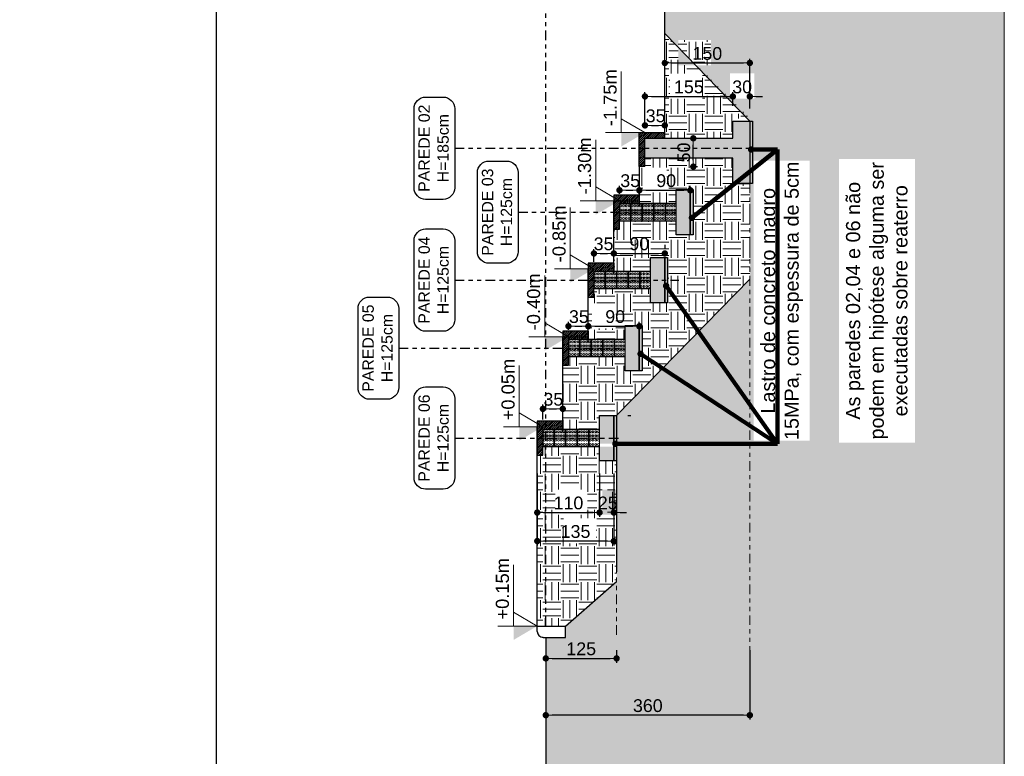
# Model space of a CAD drawing. Header units: millimetres. Extents: x 83 to 471, y -739 to 93.
# Tile 116 of 185: x 171 to 195, y -330 to -312. Entities that reach past the tile are written whole.
import ezdxf

# ---------------------------------------------------------------- set-up
doc = ezdxf.new("R2010")
doc.units = ezdxf.units.MM
doc.linetypes.add('CYPE_RAYAPUNTOPUNTO', pattern=[0.45, 0.225, -0.075, 0, -0.075, 0, -0.075])
for name, color, linetype, lineweight in [('.', 7, 'Continuous', 5), ('__MAGNUS.Cota', 30, 'Continuous', 9), ('CORTE - RAMPA', 7, 'Continuous', 0), ('CORTE_COTAS_DAS_PLANTAS', 7, 'Continuous', 9), ('COTAS', 250, 'Continuous', 5), ('FUN_COTAS', 7, 'Continuous', 0), ('PECA_COMPLETA', 7, 'Continuous', 0), ('VIG_HATCH', 7, 'Continuous', 0)]:
    doc.layers.add(name, color=color, linetype=linetype, lineweight=lineweight)
doc.styles.add('Arial', font='arial.ttf')
doc.dimstyles.new('Copy of UM_75.000000', dxfattribs={"dimtxt": 0.3, "dimasz": 0.15, "dimexe": 0.1, "dimexo": 0.3, "dimgap": 0.07, "dimtad": 1, "dimdec": 0, "dimlfac": 75, "dimzin": 0, "dimdsep": 46, "dimtxsty": 'Arial', "dimblk": 'DOT', "dimcen": 0.09, "dimdle": 0.1, "dimclrd": 30, "dimclre": 30, "dimclrt": 7, "dimadec": 1, "dimazin": 2, "dimtfac": 1, "dimtdec": 0, "dimtofl": 0, "dimtmove": 0, "dimatfit": 3, "dimldrblk": 'DOT', "dimfxl": 1, "dimtolj": 1, "dimarcsym": 0})

# ---------------------------------------------------------------- blocks, each defined once
blk = doc.blocks.new('_DOT')
at = {"layer": '__MAGNUS.Cota', "linetype": 'ByBlock'}
blk.add_line((-0.5, 0), (-1, 0), dxfattribs=at)
at = {"layer": '__MAGNUS.Cota', "linetype": 'ByBlock', "const_width": 0.5}
blk.add_lwpolyline([(-0.25, 0, 1), (0.25, 0, 1)], format="xyb", close=True, dxfattribs=at)
blk = doc.blocks.new('*D5166')
at = {"color": 30, "lineweight": -2}
for p, q in [((7.742, 13.408), (7.742, 13.113)), ((7.892, 13.213), (9.258, 13.213)), ((9.408, 13.408), (9.408, 13.113))]:
    blk.add_line(p, q, dxfattribs=at)
at = {"layer": 'Defpoints', "color": 0}
for p in [(7.742, 13.708), (9.408, 13.708), (9.408, 13.213)]:
    blk.add_point(p, dxfattribs=at)
at = {"color": 30, "linetype": 'ByBlock', "lineweight": -2, "xscale": 0.15, "yscale": 0.15, "zscale": 0.15, "rotation": 180}
blk.add_blockref('_DOT', (7.742, 13.213), dxfattribs=at)
at = {"color": 30, "linetype": 'ByBlock', "lineweight": -2, "xscale": 0.15, "yscale": 0.15, "zscale": 0.15}
blk.add_blockref('_DOT', (9.408, 13.213), dxfattribs=at)
at = {"color": 7, "insert": (8.575, 13.437), "char_height": 0.3, "attachment_point": 5, "style": 'Arial'}
blk.add_mtext('\\A1;125', dxfattribs=at)
blk = doc.blocks.new('*D5167')
at = {"color": 30, "lineweight": -2}
for p, q in [((7.742, 13.408), (7.742, 11.778)), ((12.542, 13.408), (12.542, 11.778)), ((12.392, 11.878), (7.892, 11.878))]:
    blk.add_line(p, q, dxfattribs=at)
at = {"layer": 'Defpoints', "color": 0}
for p in [(7.742, 13.708), (12.542, 13.708), (7.742, 11.878)]:
    blk.add_point(p, dxfattribs=at)
at = {"color": 30, "linetype": 'ByBlock', "lineweight": -2, "xscale": 0.15, "yscale": 0.15, "zscale": 0.15, "rotation": 180}
blk.add_blockref('_DOT', (7.742, 11.878), dxfattribs=at)
at = {"color": 30, "linetype": 'ByBlock', "lineweight": -2, "xscale": 0.15, "yscale": 0.15, "zscale": 0.15}
blk.add_blockref('_DOT', (12.542, 11.878), dxfattribs=at)
at = {"color": 7, "insert": (10.142, 12.101), "char_height": 0.3, "attachment_point": 5, "style": 'Arial'}
blk.add_mtext('\\A1;360', dxfattribs=at)
blk = doc.blocks.new('*D5168')
at = {"layer": 'COTAS', "color": 30, "lineweight": -2}
for p, q in [((7.542, 17.56), (7.542, 16.543)), ((9.008, 17.56), (9.008, 16.543)), ((7.692, 16.643), (8.858, 16.643))]:
    blk.add_line(p, q, dxfattribs=at)
at = {"layer": 'Defpoints', "color": 0}
for p in [(7.542, 17.86), (9.008, 17.86), (9.008, 16.643)]:
    blk.add_point(p, dxfattribs=at)
at = {"layer": 'COTAS', "color": 30, "linetype": 'ByBlock', "lineweight": -2, "xscale": 0.15, "yscale": 0.15, "zscale": 0.15, "rotation": 180}
blk.add_blockref('_DOT', (7.542, 16.643), dxfattribs=at)
at = {"layer": 'COTAS', "color": 30, "linetype": 'ByBlock', "lineweight": -2, "xscale": 0.15, "yscale": 0.15, "zscale": 0.15}
blk.add_blockref('_DOT', (9.008, 16.643), dxfattribs=at)
at = {"layer": 'COTAS', "color": 7, "insert": (8.275, 16.866), "char_height": 0.3, "attachment_point": 5, "style": 'Arial'}
blk.add_mtext('\\A1;110', dxfattribs=at)
blk = doc.blocks.new('*D5169')
at = {"layer": 'COTAS', "color": 30, "lineweight": -2}
for p, q in [((9.008, 17.56), (9.008, 16.543)), ((9.342, 17.56), (9.342, 16.543)), ((8.858, 16.643), (8.708, 16.643)), ((9.492, 16.643), (9.642, 16.643))]:
    blk.add_line(p, q, dxfattribs=at)
at = {"layer": 'Defpoints', "color": 0}
for p in [(9.008, 17.86), (9.342, 17.86), (9.342, 16.643)]:
    blk.add_point(p, dxfattribs=at)
at = {"layer": 'COTAS', "color": 30, "linetype": 'ByBlock', "lineweight": -2, "xscale": 0.15, "yscale": 0.15, "zscale": 0.15}
blk.add_blockref('_DOT', (9.008, 16.643), dxfattribs=at)
at = {"layer": 'COTAS', "color": 30, "linetype": 'ByBlock', "lineweight": -2, "xscale": 0.15, "yscale": 0.15, "zscale": 0.15, "rotation": 180}
blk.add_blockref('_DOT', (9.342, 16.643), dxfattribs=at)
at = {"layer": 'COTAS', "color": 7, "insert": (9.2, 16.866), "char_height": 0.3, "attachment_point": 5, "style": 'Arial'}
blk.add_mtext('\\A1;25', dxfattribs=at)
blk = doc.blocks.new('*D5170')
at = {"layer": 'COTAS', "color": 30, "lineweight": -2}
for p, q in [((10.075, 25.741), (10.075, 26.525)), ((10.225, 26.425), (11.992, 26.425)), ((12.142, 26.208), (12.142, 26.525))]:
    blk.add_line(p, q, dxfattribs=at)
at = {"layer": 'Defpoints', "color": 0}
for p in [(12.142, 26.425), (12.142, 25.908), (10.075, 25.441)]:
    blk.add_point(p, dxfattribs=at)
at = {"layer": 'COTAS', "color": 30, "linetype": 'ByBlock', "lineweight": -2, "xscale": 0.15, "yscale": 0.15, "zscale": 0.15, "rotation": 180}
blk.add_blockref('_DOT', (10.075, 26.425), dxfattribs=at)
at = {"layer": 'COTAS', "color": 30, "linetype": 'ByBlock', "lineweight": -2, "xscale": 0.15, "yscale": 0.15, "zscale": 0.15}
blk.add_blockref('_DOT', (12.142, 26.425), dxfattribs=at)
at = {"layer": 'COTAS', "color": 7, "insert": (11.108, 26.648), "char_height": 0.3, "attachment_point": 5, "style": 'Arial'}
blk.add_mtext('\\A1;155', dxfattribs=at)
blk = doc.blocks.new('*D5171')
at = {"layer": 'COTAS', "color": 30, "lineweight": -2}
for p, q in [((11.992, 26.425), (11.842, 26.425)), ((12.142, 26.208), (12.142, 26.525)), ((12.542, 26.141), (12.542, 26.525)), ((12.692, 26.425), (12.842, 26.425))]:
    blk.add_line(p, q, dxfattribs=at)
at = {"layer": 'Defpoints', "color": 0}
for p in [(12.542, 26.425), (12.142, 25.908), (12.542, 25.841)]:
    blk.add_point(p, dxfattribs=at)
at = {"layer": 'COTAS', "color": 30, "linetype": 'ByBlock', "lineweight": -2, "xscale": 0.15, "yscale": 0.15, "zscale": 0.15}
blk.add_blockref('_DOT', (12.142, 26.425), dxfattribs=at)
at = {"layer": 'COTAS', "color": 30, "linetype": 'ByBlock', "lineweight": -2, "xscale": 0.15, "yscale": 0.15, "zscale": 0.15, "rotation": 180}
blk.add_blockref('_DOT', (12.542, 26.425), dxfattribs=at)
at = {"layer": 'COTAS', "color": 7, "insert": (12.361, 26.648), "char_height": 0.3, "attachment_point": 5, "style": 'Arial'}
blk.add_mtext('\\A1;30', dxfattribs=at)
blk = doc.blocks.new('*D5172')
at = {"layer": 'COTAS', "color": 30, "lineweight": -2}
for p, q in [((10.542, 27.161), (10.542, 27.312)), ((10.692, 27.212), (12.392, 27.212)), ((12.542, 26.141), (12.542, 27.312))]:
    blk.add_line(p, q, dxfattribs=at)
at = {"layer": 'Defpoints', "color": 0}
for p in [(12.542, 27.212), (10.542, 26.861), (12.542, 25.841)]:
    blk.add_point(p, dxfattribs=at)
at = {"layer": 'COTAS', "color": 30, "linetype": 'ByBlock', "lineweight": -2, "xscale": 0.15, "yscale": 0.15, "zscale": 0.15, "rotation": 180}
blk.add_blockref('_DOT', (10.542, 27.212), dxfattribs=at)
at = {"layer": 'COTAS', "color": 30, "linetype": 'ByBlock', "lineweight": -2, "xscale": 0.15, "yscale": 0.15, "zscale": 0.15}
blk.add_blockref('_DOT', (12.542, 27.212), dxfattribs=at)
at = {"layer": 'COTAS', "color": 7, "insert": (11.542, 27.435), "char_height": 0.3, "attachment_point": 5, "style": 'Arial'}
blk.add_mtext('\\A1;150', dxfattribs=at)
blk = doc.blocks.new('*D5173')
at = {"layer": 'COTAS', "color": 30, "lineweight": -2}
for p, q in [((9.342, 17.56), (9.342, 15.871)), ((7.542, 17.16), (7.542, 15.871)), ((9.192, 15.971), (7.692, 15.971))]:
    blk.add_line(p, q, dxfattribs=at)
at = {"layer": 'Defpoints', "color": 0}
for p in [(9.342, 17.86), (7.542, 17.46), (7.542, 15.971)]:
    blk.add_point(p, dxfattribs=at)
at = {"layer": 'COTAS', "color": 30, "linetype": 'ByBlock', "lineweight": -2, "xscale": 0.15, "yscale": 0.15, "zscale": 0.15, "rotation": 180}
blk.add_blockref('_DOT', (7.542, 15.971), dxfattribs=at)
at = {"layer": 'COTAS', "color": 30, "linetype": 'ByBlock', "lineweight": -2, "xscale": 0.15, "yscale": 0.15, "zscale": 0.15}
blk.add_blockref('_DOT', (9.342, 15.971), dxfattribs=at)
at = {"layer": 'COTAS', "color": 7, "insert": (8.442, 16.195), "char_height": 0.3, "attachment_point": 5, "style": 'Arial'}
blk.add_mtext('\\A1;135', dxfattribs=at)
blk = doc.blocks.new('*D5174')
at = {"layer": 'COTAS', "color": 30, "lineweight": -2}
for p, q in [((9.942, 24.138), (9.942, 24.32)), ((11.142, 24.138), (11.142, 24.32)), ((10.092, 24.22), (10.992, 24.22))]:
    blk.add_line(p, q, dxfattribs=at)
at = {"layer": 'Defpoints', "color": 0}
for p in [(11.142, 24.22), (9.942, 23.838), (11.142, 23.838)]:
    blk.add_point(p, dxfattribs=at)
at = {"layer": 'COTAS', "color": 30, "linetype": 'ByBlock', "lineweight": -2, "xscale": 0.15, "yscale": 0.15, "zscale": 0.15, "rotation": 180}
blk.add_blockref('_DOT', (9.942, 24.22), dxfattribs=at)
at = {"layer": 'COTAS', "color": 30, "linetype": 'ByBlock', "lineweight": -2, "xscale": 0.15, "yscale": 0.15, "zscale": 0.15}
blk.add_blockref('_DOT', (11.142, 24.22), dxfattribs=at)
at = {"layer": 'COTAS', "color": 7, "insert": (10.575, 24.443), "char_height": 0.3, "attachment_point": 5, "style": 'Arial'}
blk.add_mtext('\\A1;90', dxfattribs=at)
blk = doc.blocks.new('*D5175')
at = {"layer": 'COTAS', "color": 30, "lineweight": -2}
for p, q in [((8.742, 21.075), (8.742, 21.123)), ((9.942, 20.942), (9.942, 21.123)), ((8.892, 21.023), (9.792, 21.023))]:
    blk.add_line(p, q, dxfattribs=at)
at = {"layer": 'Defpoints', "color": 0}
for p in [(9.942, 21.023), (8.742, 20.775), (9.942, 20.642)]:
    blk.add_point(p, dxfattribs=at)
at = {"layer": 'COTAS', "color": 30, "linetype": 'ByBlock', "lineweight": -2, "xscale": 0.15, "yscale": 0.15, "zscale": 0.15, "rotation": 180}
blk.add_blockref('_DOT', (8.742, 21.023), dxfattribs=at)
at = {"layer": 'COTAS', "color": 30, "linetype": 'ByBlock', "lineweight": -2, "xscale": 0.15, "yscale": 0.15, "zscale": 0.15}
blk.add_blockref('_DOT', (9.942, 21.023), dxfattribs=at)
at = {"layer": 'COTAS', "color": 7, "insert": (9.375, 21.247), "char_height": 0.3, "attachment_point": 5, "style": 'Arial'}
blk.add_mtext('\\A1;90', dxfattribs=at)
blk = doc.blocks.new('*D5176')
at = {"layer": 'COTAS', "color": 30, "lineweight": -2}
for p, q in [((7.675, 18.827), (7.675, 19.18)), ((7.825, 19.08), (7.992, 19.08)), ((8.142, 18.827), (8.142, 19.18))]:
    blk.add_line(p, q, dxfattribs=at)
at = {"layer": 'Defpoints', "color": 0}
for p in [(8.142, 19.08), (7.675, 18.527), (8.142, 18.527)]:
    blk.add_point(p, dxfattribs=at)
at = {"layer": 'COTAS', "color": 30, "linetype": 'ByBlock', "lineweight": -2, "xscale": 0.15, "yscale": 0.15, "zscale": 0.15, "rotation": 180}
blk.add_blockref('_DOT', (7.675, 19.08), dxfattribs=at)
at = {"layer": 'COTAS', "color": 30, "linetype": 'ByBlock', "lineweight": -2, "xscale": 0.15, "yscale": 0.15, "zscale": 0.15}
blk.add_blockref('_DOT', (8.142, 19.08), dxfattribs=at)
at = {"layer": 'COTAS', "color": 7, "insert": (7.92, 19.303), "char_height": 0.3, "attachment_point": 5, "style": 'Arial'}
blk.add_mtext('\\A1;35', dxfattribs=at)
blk = doc.blocks.new('*D5177')
at = {"layer": 'COTAS', "color": 30, "lineweight": -2}
for p, q in [((8.275, 20.942), (8.275, 21.123)), ((8.742, 21.075), (8.742, 21.123)), ((8.425, 21.023), (8.592, 21.023))]:
    blk.add_line(p, q, dxfattribs=at)
at = {"layer": 'Defpoints', "color": 0}
for p in [(8.742, 21.023), (8.275, 20.642), (8.742, 20.775)]:
    blk.add_point(p, dxfattribs=at)
at = {"layer": 'COTAS', "color": 30, "linetype": 'ByBlock', "lineweight": -2, "xscale": 0.15, "yscale": 0.15, "zscale": 0.15, "rotation": 180}
blk.add_blockref('_DOT', (8.275, 21.023), dxfattribs=at)
at = {"layer": 'COTAS', "color": 30, "linetype": 'ByBlock', "lineweight": -2, "xscale": 0.15, "yscale": 0.15, "zscale": 0.15}
blk.add_blockref('_DOT', (8.742, 21.023), dxfattribs=at)
at = {"layer": 'COTAS', "color": 7, "insert": (8.52, 21.247), "char_height": 0.3, "attachment_point": 5, "style": 'Arial'}
blk.add_mtext('\\A1;35', dxfattribs=at)
blk = doc.blocks.new('*D5178')
at = {"layer": 'COTAS', "color": 30, "lineweight": -2}
for p, q in [((8.875, 22.54), (8.875, 22.834)), ((9.025, 22.734), (9.192, 22.734)), ((9.342, 22.54), (9.342, 22.834))]:
    blk.add_line(p, q, dxfattribs=at)
at = {"layer": 'Defpoints', "color": 0}
for p in [(9.342, 22.734), (8.875, 22.24), (9.342, 22.24)]:
    blk.add_point(p, dxfattribs=at)
at = {"layer": 'COTAS', "color": 30, "linetype": 'ByBlock', "lineweight": -2, "xscale": 0.15, "yscale": 0.15, "zscale": 0.15, "rotation": 180}
blk.add_blockref('_DOT', (8.875, 22.734), dxfattribs=at)
at = {"layer": 'COTAS', "color": 30, "linetype": 'ByBlock', "lineweight": -2, "xscale": 0.15, "yscale": 0.15, "zscale": 0.15}
blk.add_blockref('_DOT', (9.342, 22.734), dxfattribs=at)
at = {"layer": 'COTAS', "color": 7, "insert": (9.102, 22.958), "char_height": 0.3, "attachment_point": 5, "style": 'Arial'}
blk.add_mtext('\\A1;35', dxfattribs=at)
blk = doc.blocks.new('*D5179')
at = {"layer": 'COTAS', "color": 30, "lineweight": -2}
for p, q in [((9.475, 24.138), (9.475, 24.32)), ((9.942, 24.271), (9.942, 24.32)), ((9.625, 24.22), (9.792, 24.22))]:
    blk.add_line(p, q, dxfattribs=at)
at = {"layer": 'Defpoints', "color": 0}
for p in [(9.942, 24.22), (9.942, 23.971), (9.475, 23.838)]:
    blk.add_point(p, dxfattribs=at)
at = {"layer": 'COTAS', "color": 30, "linetype": 'ByBlock', "lineweight": -2, "xscale": 0.15, "yscale": 0.15, "zscale": 0.15, "rotation": 180}
blk.add_blockref('_DOT', (9.475, 24.22), dxfattribs=at)
at = {"layer": 'COTAS', "color": 30, "linetype": 'ByBlock', "lineweight": -2, "xscale": 0.15, "yscale": 0.15, "zscale": 0.15}
blk.add_blockref('_DOT', (9.942, 24.22), dxfattribs=at)
at = {"layer": 'COTAS', "color": 7, "insert": (9.728, 24.443), "char_height": 0.3, "attachment_point": 5, "style": 'Arial'}
blk.add_mtext('\\A1;35', dxfattribs=at)
blk = doc.blocks.new('*D5180')
at = {"layer": 'COTAS', "color": 30, "lineweight": -2}
for p, q in [((10.075, 25.741), (10.075, 25.845)), ((10.225, 25.745), (10.392, 25.745)), ((10.542, 25.741), (10.542, 25.845))]:
    blk.add_line(p, q, dxfattribs=at)
at = {"layer": 'Defpoints', "color": 0}
for p in [(10.542, 25.745), (10.075, 25.441), (10.542, 25.441)]:
    blk.add_point(p, dxfattribs=at)
at = {"layer": 'COTAS', "color": 30, "linetype": 'ByBlock', "lineweight": -2, "xscale": 0.15, "yscale": 0.15, "zscale": 0.15, "rotation": 180}
blk.add_blockref('_DOT', (10.075, 25.745), dxfattribs=at)
at = {"layer": 'COTAS', "color": 30, "linetype": 'ByBlock', "lineweight": -2, "xscale": 0.15, "yscale": 0.15, "zscale": 0.15}
blk.add_blockref('_DOT', (10.542, 25.745), dxfattribs=at)
at = {"layer": 'COTAS', "color": 7, "insert": (10.326, 25.968), "char_height": 0.3, "attachment_point": 5, "style": 'Arial'}
blk.add_mtext('\\A1;35', dxfattribs=at)
blk = doc.blocks.new('*D5181')
at = {"layer": 'COTAS', "color": 30, "lineweight": -2}
for p, q in [((11.175, 25.441), (11.312, 25.441)), ((11.212, 24.925), (11.212, 25.291)), ((11.175, 24.775), (11.312, 24.775))]:
    blk.add_line(p, q, dxfattribs=at)
at = {"layer": 'Defpoints', "color": 0}
for p in [(10.875, 25.441), (11.212, 25.441), (10.875, 24.775)]:
    blk.add_point(p, dxfattribs=at)
at = {"layer": 'COTAS', "color": 30, "linetype": 'ByBlock', "lineweight": -2, "xscale": 0.15, "yscale": 0.15, "zscale": 0.15}
for p, rotation in [((11.212, 25.441), 90), ((11.212, 24.775), 270)]:
    blk.add_blockref('_DOT', p, dxfattribs=dict(at, rotation=rotation))
at = {"layer": 'COTAS', "color": 7, "insert": (10.989, 25.108), "char_height": 0.3, "attachment_point": 5, "rotation": 90, "style": 'Arial'}
blk.add_mtext('\\A1;50', dxfattribs=at)
blk = doc.blocks.new('G$C27B5013C')
at = {"lineweight": 5}
for p, q in [((-0.805, 0), (-0.805, -0.15)), ((-0.8, 0), (-0.8, -0.15)), ((-0.795, 0), (-0.795, -0.15)), ((-0.605, 0), (-0.605, -0.15)), ((-0.6, 0), (-0.6, -0.15)), ((-0.595, 0), (-0.595, -0.15)), ((-0.4, 0), (-0.4, -0.15)), ((-0.4, 0), (-0.4, -0.15)), ((-0.4, 0), (-0.4, -0.15)), ((-0.395, 0), (-0.395, -0.15)), ((-0.39, 0), (-0.39, -0.15)), ((-0.195, 0), (-0.195, -0.15)), ((-0.195, 0), (-0.195, -0.15)), ((-0.195, 0), (-0.195, -0.15)), ((-0.19, 0), (-0.19, -0.15)), ((-0.185, 0), (-0.185, -0.15)), ((-0.805, -0.15), (-0.805, -0.3)), ((-0.8, -0.15), (-0.8, -0.3)), ((-0.795, -0.15), (-0.795, -0.3)), ((-0.605, -0.15), (-0.605, -0.3)), ((-0.6, -0.15), (-0.6, -0.3)), ((-0.595, -0.15), (-0.595, -0.3)), ((-0.4, -0.15), (-0.4, -0.3)), ((-0.4, -0.15), (-0.4, -0.3)), ((-0.4, -0.15), (-0.4, -0.3)), ((-0.395, -0.15), (-0.395, -0.3)), ((-0.39, -0.15), (-0.39, -0.3)), ((-0.195, -0.15), (-0.195, -0.3)), ((-0.195, -0.15), (-0.195, -0.3)), ((-0.195, -0.15), (-0.195, -0.3)), ((-0.19, -0.15), (-0.19, -0.3)), ((-0.185, -0.15), (-0.185, -0.3))]:
    blk.add_line(p, q, dxfattribs=at)
for points in [[(-1, 0), (0, 0), (0, -0.15), (-1, -0.15)], [(-1, -0.15), (0, -0.15), (0, -0.3), (-1, -0.3)]]:
    blk.add_lwpolyline(points, close=True, dxfattribs=at)
for centre in [(-0.974, -0.038), (-0.974, -0.112), (-0.974, -0.188), (-0.927, -0.038), (-0.927, -0.112), (-0.927, -0.188), (-0.879, -0.038), (-0.879, -0.112), (-0.879, -0.188), (-0.831, -0.038), (-0.831, -0.112), (-0.831, -0.188), (-0.774, -0.038), (-0.774, -0.112), (-0.774, -0.188), (-0.727, -0.038), (-0.727, -0.112), (-0.727, -0.188), (-0.679, -0.038), (-0.679, -0.112), (-0.679, -0.188), (-0.631, -0.038), (-0.631, -0.112), (-0.631, -0.188), (-0.574, -0.038), (-0.574, -0.112), (-0.574, -0.188), (-0.527, -0.038), (-0.527, -0.112), (-0.527, -0.188), (-0.479, -0.038), (-0.479, -0.112), (-0.479, -0.188), (-0.431, -0.038), (-0.431, -0.112), (-0.431, -0.188), (-0.369, -0.038), (-0.369, -0.112), (-0.369, -0.188), (-0.322, -0.038), (-0.322, -0.112), (-0.322, -0.188), (-0.274, -0.038), (-0.274, -0.112), (-0.274, -0.188), (-0.226, -0.038), (-0.226, -0.112), (-0.226, -0.188), (-0.164, -0.038), (-0.164, -0.112), (-0.164, -0.188), (-0.117, -0.038), (-0.117, -0.112), (-0.117, -0.188), (-0.069, -0.038), (-0.069, -0.112), (-0.069, -0.188), (-0.021, -0.038), (-0.021, -0.112), (-0.021, -0.188), (-0.974, -0.262), (-0.927, -0.262), (-0.879, -0.262), (-0.831, -0.262), (-0.774, -0.262), (-0.727, -0.262), (-0.679, -0.262), (-0.631, -0.262), (-0.574, -0.262), (-0.527, -0.262), (-0.479, -0.262), (-0.431, -0.262), (-0.369, -0.262), (-0.322, -0.262), (-0.274, -0.262), (-0.226, -0.262), (-0.164, -0.262), (-0.117, -0.262), (-0.069, -0.262), (-0.021, -0.262)]:
    blk.add_circle(centre, 0.0164, dxfattribs=at)
blk = doc.blocks.new('G$CD2CF6E9E')
for p, q in [((0.35, 0.2), (0.35, 0.05)), ((1, 0.05), (1, 0.3)), ((1, 0.3), (1.25, 0.3)), ((1.25, 0.3), (1.25, -0.5)), ((0, -0.4), (0, -0.25)), ((1, -0.5), (1, -0.25)), ((1.25, -0.5), (1, -0.5))]:
    blk.add_line(p, q)
for points in [[(0.35, 0.2), (-0.1, 0.2), (-0.1, -0.4), (0, -0.4)], [(1, 0.05), (0, 0.05), (0, -0.25), (1, -0.25)]]:
    blk.add_lwpolyline(points)
blk.add_lwpolyline([(1.25, -0.5), (1.25, 0.3), (1.3, 0.3), (1.3, -0.5)], close=True)
blk.add_blockref('G$C27B5013C', (1, 0.05))
blk = doc.blocks.new('*D5182')
at = {"layer": 'COTAS', "color": 30, "lineweight": -2}
for p, q in [((10.542, 22.94), (10.542, 22.834)), ((9.342, 22.54), (9.342, 22.834)), ((9.492, 22.734), (10.392, 22.734))]:
    blk.add_line(p, q, dxfattribs=at)
at = {"layer": 'Defpoints', "color": 0}
for p in [(10.542, 22.734), (10.542, 22.64), (9.342, 22.24)]:
    blk.add_point(p, dxfattribs=at)
at = {"layer": 'COTAS', "color": 30, "linetype": 'ByBlock', "lineweight": -2, "xscale": 0.15, "yscale": 0.15, "zscale": 0.15, "rotation": 180}
blk.add_blockref('_DOT', (9.342, 22.734), dxfattribs=at)
at = {"layer": 'COTAS', "color": 30, "linetype": 'ByBlock', "lineweight": -2, "xscale": 0.15, "yscale": 0.15, "zscale": 0.15}
blk.add_blockref('_DOT', (10.542, 22.734), dxfattribs=at)
at = {"layer": 'COTAS', "color": 7, "insert": (9.942, 22.958), "char_height": 0.3, "attachment_point": 5, "style": 'Arial'}
blk.add_mtext('\\A1;90', dxfattribs=at)
blk = doc.blocks.new('G$C706CCFBA')
at = {"lineweight": 5}
for p, q in [((-1, 0), (-1, -0.15)), ((-0.805, 0), (-0.805, -0.15)), ((-0.8, 0), (-0.8, -0.15)), ((-0.795, 0), (-0.795, -0.15)), ((-0.605, 0), (-0.605, -0.15)), ((-0.6, 0), (-0.6, -0.15)), ((-0.595, 0), (-0.595, -0.15)), ((-0.4, 0), (-0.4, -0.15)), ((-0.4, 0), (-0.4, -0.15)), ((-0.395, 0), (-0.395, -0.15)), ((-0.39, 0), (-0.39, -0.15)), ((-0.195, 0), (-0.195, -0.15)), ((-0.195, 0), (-0.195, -0.15)), ((-0.19, 0), (-0.19, -0.15)), ((-0.185, 0), (-0.185, -0.15))]:
    blk.add_line(p, q, dxfattribs=at)
blk.add_lwpolyline([(-1, 0), (0, 0), (0, -0.15), (-1, -0.15)], close=True, dxfattribs=at)
for centre in [(-0.974, -0.038), (-0.974, -0.112), (-0.927, -0.038), (-0.927, -0.112), (-0.879, -0.038), (-0.879, -0.112), (-0.831, -0.038), (-0.831, -0.112), (-0.774, -0.038), (-0.774, -0.112), (-0.727, -0.038), (-0.727, -0.112), (-0.679, -0.038), (-0.679, -0.112), (-0.631, -0.038), (-0.631, -0.112), (-0.574, -0.038), (-0.574, -0.112), (-0.527, -0.038), (-0.527, -0.112), (-0.479, -0.038), (-0.479, -0.112), (-0.431, -0.038), (-0.431, -0.112), (-0.369, -0.038), (-0.369, -0.112), (-0.322, -0.038), (-0.322, -0.112), (-0.274, -0.038), (-0.274, -0.112), (-0.226, -0.038), (-0.226, -0.112), (-0.164, -0.038), (-0.164, -0.112), (-0.117, -0.038), (-0.117, -0.112), (-0.069, -0.038), (-0.069, -0.112), (-0.021, -0.038), (-0.021, -0.112)]:
    blk.add_circle(centre, 0.0164, dxfattribs=at)
blk = doc.blocks.new('G$C6823C163')
for p, q in [((1, 13.001), (1, 13.176)), ((1, 13.176), (1.25, 13.176)), ((1.25, 13.176), (1.25, 12.626)), ((1, 12.626), (1, 12.801)), ((1.25, 12.626), (1, 12.626)), ((1, 5.601), (1, 5.776)), ((1, 5.776), (1.25, 5.776)), ((1.25, 5.776), (1.25, 5.226)), ((1, 5.226), (1, 5.401)), ((1.25, 5.226), (1, 5.226))]:
    blk.add_line(p, q)
for points in [[(0.35, 13.201), (-0.1, 13.201), (-0.1, 12.601), (0.35, 12.601)], [(1, 13.051), (0, 13.051), (0, 12.751), (1, 12.751)], [(0.35, 5.801), (-0.1, 5.801), (-0.1, 5.201), (0.35, 5.201)], [(1, 5.651), (0, 5.651), (0, 5.351), (1, 5.351)]]:
    blk.add_lwpolyline(points)
for points in [[(1.25, 12.626), (1.25, 13.176), (1.3, 13.176), (1.3, 12.626)], [(1.25, 5.226), (1.25, 5.776), (1.3, 5.776), (1.3, 5.226)], [(1.85, -0.8), (1.55, -0.8), (1.55, -0.35), (0, -0.35), (0, 0), (1.55, 0), (1.55, 0.3), (1.85, 0.3), (1.85, 0.1), (1.85, -0.5)]]:
    blk.add_lwpolyline(points, close=True)
for name, p in [('G$C706CCFBA', (1, 13.051)), ('G$C706CCFBA', (1, 12.901)), ('G$C706CCFBA', (1, 5.651)), ('G$C706CCFBA', (1, 5.501)), ('G$CD2CF6E9E', (-0.45, -1.203)), ('G$CD2CF6E9E', (-0.9, -2.401)), ('G$CD2CF6E9E', (-1.35, -3.6)), ('G$CD2CF6E9E', (-1.8, -5.186))]:
    blk.add_blockref(name, p)
blk = doc.blocks.new('CORTEA-A')
at = {"layer": '.', "true_color": 0x939598}
h = blk.add_hatch(dxfattribs=at)
h.set_pattern_fill('EARTH', color=252, scale=0.1333)
h.paths.add_polyline_path([(18.528, 61.143), (18.528, 0), (7.542, 0), (7.542, 3.243), (8.208, 3.243), (7.742, 3.51), (7.742, 13.708), (8.208, 13.708), (8.208, 13.975), (9.408, 15.018), (9.408, 17.86), (9.408, 17.86), (9.408, 18.927), (9.408, 18.927), (12.542, 22.127), (12.542, 24.375), (12.608, 24.375), (12.608, 25.842), (12.542, 25.842), (10.542, 27.908), (10.542, 32.442), (11.408, 32.442), (11.408, 32.376), (11.875, 32.375), (11.875, 33.176), (11.408, 33.176), (11.408, 32.909), (10.542, 32.909), (10.542, 42.309), (11.408, 42.309), (11.408, 42.242), (11.875, 42.242), (11.875, 43.042), (11.408, 43.042), (11.408, 42.775), (10.542, 42.775), (10.542, 56.66), (11.008, 60.631), (11.008, 61.143), (18.528, 61.143)], is_closed=False)
h.paths.add_polyline_path([(10.225, 31.947), (10.991, 31.947), (10.991, 31.354), (10.225, 31.354)])
h.paths.add_polyline_path([(9.072, 17.183), (9.408, 17.183), (9.408, 16.59), (9.072, 16.59)])
h.paths.add_polyline_path([(10.857, 27.751), (11.626, 27.751), (11.626, 27.158), (10.857, 27.158)])
h.paths.add_polyline_path([(12.078, 26.965), (12.644, 26.965), (12.644, 26.371), (12.078, 26.371)], flags=16)
h.paths.add_polyline_path([(10.542, 44.179), (10.991, 44.179), (10.991, 43.586), (10.542, 43.586)], flags=16)
h.paths.add_polyline_path([(12.635, 34.284), (12.635, 40.867), (13.951, 40.867), (13.951, 34.284)], flags=16)
h.paths.add_polyline_path([(12.635, 18.33), (12.635, 24.912), (13.951, 24.912), (13.951, 18.33)], flags=16)
h.paths.add_polyline_path([(10.624, 34.314), (11.193, 34.314), (11.193, 33.722), (10.624, 33.722)], flags=16)
h.paths.add_polyline_path([(10.624, 41.645), (11.193, 41.645), (11.193, 41.053), (10.624, 41.053)], flags=16)
h.paths.add_polyline_path([(14.637, 18.288), (14.637, 24.954), (16.424, 24.954), (16.424, 18.288)], flags=16)
at = {"layer": '.'}
h = blk.add_hatch(dxfattribs=at)
h.set_pattern_fill('ANSI31', color=256, scale=0.01)
h.paths.add_polyline_path([(10.075, 25.175), (10.075, 25.442), (10.542, 25.442), (10.542, 25.575), (9.942, 25.575), (9.942, 25.175), (10.075, 25.175)], is_closed=False)
h.paths.add_polyline_path([(10.075, 24.775), (10.075, 25.175), (9.942, 25.175), (9.942, 24.775), (10.075, 24.775)], is_closed=False)
h.paths.add_polyline_path([(9.942, 32.642), (10.075, 32.642), (10.075, 32.976), (10.542, 32.976), (10.542, 33.176), (9.942, 33.176), (9.942, 32.642)], is_closed=False)
h.paths.add_polyline_path([(10.075, 32.642), (9.942, 32.642), (9.942, 32.376), (10.542, 32.376), (10.542, 32.576), (10.075, 32.576), (10.075, 32.642)], is_closed=False)
h.paths.add_polyline_path([(9.942, 43.043), (9.942, 42.509), (10.075, 42.509), (10.075, 42.775), (10.542, 42.775), (10.542, 43.043), (9.942, 43.043)], is_closed=False)
h.paths.add_polyline_path([(10.075, 42.509), (9.942, 42.509), (9.942, 42.243), (10.542, 42.243), (10.542, 42.443), (10.075, 42.443), (10.075, 42.509)], is_closed=False)
h.paths.add_polyline_path([(9.475, 23.905), (9.942, 23.905), (9.942, 24.105), (9.342, 24.105), (9.342, 23.305), (9.475, 23.305), (9.475, 23.905)], is_closed=False)
h.paths.add_polyline_path([(9.342, 22.307), (9.342, 22.507), (8.742, 22.507), (8.742, 21.974), (8.875, 21.974), (8.875, 22.307), (9.342, 22.307)], is_closed=False)
h.paths.add_polyline_path([(8.742, 21.974), (8.742, 21.707), (8.875, 21.707), (8.875, 21.974), (8.742, 21.974)], is_closed=False)
h.paths.add_polyline_path([(8.275, 20.708), (8.742, 20.708), (8.742, 20.908), (8.142, 20.908), (8.142, 20.375), (8.275, 20.375), (8.275, 20.708)], is_closed=False)
h.paths.add_polyline_path([(8.275, 20.375), (8.142, 20.375), (8.142, 20.108), (8.275, 20.108), (8.275, 20.375)], is_closed=False)
h.paths.add_polyline_path([(7.742, 18.793), (7.742, 18.593), (8.142, 18.593), (8.142, 18.793), (7.742, 18.793)], is_closed=False)
h.paths.add_polyline_path([(7.742, 18.593), (7.742, 18.793), (7.542, 18.793), (7.542, 18.26), (7.675, 18.26), (7.675, 18.593), (7.742, 18.593)], is_closed=False)
h.paths.add_polyline_path([(7.542, 18.26), (7.542, 17.993), (7.675, 17.993), (7.675, 18.26), (7.542, 18.26)], is_closed=False)
at = {"layer": '.', "true_color": 0x656565}
h = blk.add_hatch(color=251, dxfattribs=at)
h.dxf.hatch_style = 1
h.paths.add_polyline_path([(11.808, 43.009), (11.742, 43.009), (11.742, 42.276), (11.808, 42.276), (11.808, 43.009)], is_closed=False)
h.paths.add_polyline_path([(11.808, 33.143), (11.742, 33.143), (11.742, 32.409), (11.808, 32.409), (11.808, 33.143)], is_closed=False)
h.paths.add_polyline_path([(12.608, 25.842), (12.542, 25.842), (12.542, 24.375), (12.608, 24.375), (12.608, 25.842)], is_closed=False)
h.paths.add_polyline_path([(10.542, 21.574), (10.609, 21.574), (10.608, 22.64), (10.542, 22.64), (10.542, 21.574)], is_closed=False)
h.paths.add_polyline_path([(9.342, 17.86), (9.408, 17.86), (9.408, 18.927), (9.342, 18.927), (9.342, 17.86)], is_closed=False)
h.paths.add_polyline_path([(11.141, 24.238), (11.208, 24.238), (11.209, 23.172), (11.142, 23.172), (11.141, 24.238)], is_closed=False)
h.paths.add_polyline_path([(9.942, 19.975), (10.009, 19.975), (10.008, 21.042), (9.941, 21.042), (9.942, 19.975)], is_closed=False)
at = {"layer": '.', "true_color": 0x760505}
h = blk.add_hatch(dxfattribs=at)
h.set_pattern_fill('EARTH', color=16, scale=0.066667)
h.set_pattern_definition([(0, (-244.7504, -14.0911), (0.4233333, 0.4233333), [0.4233333, -0.4233333]), (0, (-244.7504, -13.93234), (0.4233333, 0.4233333), [0.4233333, -0.4233333]), (0, (-244.7504, -13.7736), (0.4233333, 0.4233333), [0.4233333, -0.4233333]), (90, (-244.6975, -13.72067), (-0.4233333, 0.4233333), [0.4233333, -0.4233333]), (90, (-244.53874, -13.72067), (-0.4233333, 0.4233333), [0.4233333, -0.4233333]), (90, (-244.38, -13.72067), (-0.4233333, 0.4233333), [0.4233333, -0.4233333])])
h.paths.add_polyline_path([(10.542, 27.908), (10.542, 25.441), (12.142, 25.441), (12.142, 25.908), (12.542, 25.908), (10.542, 27.908)], is_closed=False)
h.paths.add_polyline_path([(9.342, 23.305), (9.342, 22.307), (10.208, 22.307), (10.208, 22.64), (12.542, 22.64), (12.542, 24.375), (12.142, 24.375), (12.142, 24.975), (10.075, 24.975), (10.075, 24.775), (9.942, 24.775), (9.942, 23.905), (10.808, 23.905), (10.808, 24.238), (11.208, 24.238), (11.208, 23.171), (10.808, 23.171), (10.808, 23.505), (9.475, 23.505), (9.475, 23.305), (9.342, 23.305)], is_closed=False)
h.paths.add_polyline_path([(8.142, 18.593), (9.008, 18.593), (9.008, 18.927), (9.408, 18.927), (12.542, 22.127), (12.542, 22.64), (10.608, 22.64), (10.608, 21.574), (10.208, 21.574), (10.208, 21.907), (8.875, 21.907), (8.875, 21.707), (8.742, 21.707), (8.742, 20.708), (9.608, 20.708), (9.608, 21.042), (10.008, 21.042), (10.008, 19.975), (9.608, 19.975), (9.608, 20.308), (8.275, 20.308), (8.275, 20.108), (8.142, 20.108), (8.142, 18.593)], is_closed=False)
h.paths.add_polyline_path([(8.208, 13.975), (9.408, 15.018), (9.408, 17.86), (9.008, 17.86), (9.008, 18.193), (7.675, 18.193), (7.675, 17.993), (7.542, 17.993), (7.542, 13.975), (8.208, 13.975)], is_closed=False)
h.paths.add_polyline_path([(9.072, 17.183), (9.196, 17.183), (9.196, 16.59), (9.072, 16.59)], flags=16)
h.paths.add_polyline_path([(10.857, 27.751), (11.626, 27.751), (11.626, 27.158), (10.857, 27.158)])
h.paths.add_polyline_path([(10.024, 24.758), (10.593, 24.758), (10.593, 24.166), (10.024, 24.166)], flags=16)
h.paths.add_polyline_path([(8.824, 21.562), (9.393, 21.562), (9.393, 20.97), (8.824, 20.97)], flags=16)
h.paths.add_polyline_path([(7.959, 17.183), (8.725, 17.183), (8.725, 16.59), (7.959, 16.59)], flags=16)
h.paths.add_polyline_path([(8.159, 16.511), (8.925, 16.511), (8.925, 15.918), (8.159, 15.918)], flags=16)
h.paths.add_polyline_path([(10.657, 26.964), (11.426, 26.964), (11.426, 26.371), (10.657, 26.371)], flags=16)
at = {"true_color": 0xe8e6e3}
h = blk.add_hatch(color=254, dxfattribs=at)
h.dxf.hatch_style = 1
h.paths.add_polyline_path([(9.342, 18.193), (9.342, 18.927), (9.008, 18.927), (9.008, 18.593), (7.675, 18.593), (7.675, 18.193), (9.342, 18.193)], is_closed=False)
h.paths.add_polyline_path([(9.342, 18.26), (7.675, 18.26), (7.675, 18.383), (9.008, 18.383), (9.008, 17.86), (9.342, 17.86), (9.342, 18.26)], is_closed=False)
at = {"layer": 'COTAS'}
h = blk.add_hatch(color=256, dxfattribs=at)
h.dxf.hatch_style = 1
h.paths.add_polyline_path([(9.518, 25.248), (10.075, 25.575), (9.518, 25.575), (9.518, 25.248)])
h = blk.add_hatch(color=256, dxfattribs=at)
h.dxf.hatch_style = 1
h.paths.add_polyline_path([(8.918, 23.645), (9.475, 23.971), (8.918, 23.971), (8.918, 23.645)])
h = blk.add_hatch(color=256, dxfattribs=at)
h.dxf.hatch_style = 1
h.paths.add_polyline_path([(8.318, 22.047), (8.875, 22.374), (8.318, 22.374), (8.318, 22.047)])
h = blk.add_hatch(color=256, dxfattribs=at)
h.dxf.hatch_style = 1
h.paths.add_polyline_path([(7.718, 20.448), (8.275, 20.775), (7.718, 20.775), (7.718, 20.448)])
h = blk.add_hatch(color=256, dxfattribs=at)
h.dxf.hatch_style = 1
h.paths.add_polyline_path([(7.118, 18.333), (7.675, 18.66), (7.118, 18.66), (7.118, 18.333)])
h = blk.add_hatch(color=256, dxfattribs=at)
h.dxf.hatch_style = 1
h.paths.add_polyline_path([(6.985, 13.648), (7.542, 13.975), (6.985, 13.975), (6.985, 13.648)])
h = blk.add_hatch(color=256, dxfattribs=at)
h.dxf.hatch_style = 1
h.paths.add_polyline_path([(6.985, 13.648), (7.542, 13.975), (6.985, 13.975), (6.985, 13.648)])
at = {"layer": 'VIG_HATCH', "true_color": 0xffe0e0}
h = blk.add_hatch(color=254, dxfattribs=at)
h.dxf.hatch_style = 1
h.paths.add_polyline_path([(11.742, 43.009), (11.408, 43.009), (11.408, 42.843), (10.075, 42.843), (10.075, 42.443), (11.408, 42.443), (11.408, 42.276), (11.742, 42.276), (11.742, 43.009)], is_closed=False)
h.paths.add_polyline_path([(10.075, 42.443), (11.408, 42.443), (11.408, 42.443), (10.075, 42.443), (10.075, 42.443)], is_closed=False, flags=16)
h.paths.add_polyline_path([(11.742, 33.143), (11.408, 33.143), (11.408, 32.976), (10.075, 32.976), (10.075, 32.576), (11.408, 32.576), (11.408, 32.409), (11.742, 32.409), (11.742, 33.143)], is_closed=False)
h.paths.add_polyline_path([(10.075, 32.642), (11.408, 32.642), (11.408, 32.642), (10.075, 32.642), (10.075, 32.642)], is_closed=False)
h.paths.add_polyline_path([(12.542, 25.175), (12.542, 25.842), (12.142, 25.842), (12.142, 25.442), (10.075, 25.442), (10.075, 25.175), (12.542, 25.175)], is_closed=False)
h.paths.add_polyline_path([(12.542, 25.175), (10.075, 25.175), (10.075, 24.975), (12.142, 24.975), (12.142, 24.375), (12.542, 24.375), (12.542, 25.175)], is_closed=False)
at = {"layer": 'VIG_HATCH', "true_color": 0xffffe5}
h = blk.add_hatch(color=7, dxfattribs=at)
h.dxf.hatch_style = 1
h.paths.add_polyline_path([(11.142, 24.238), (10.808, 24.238), (10.808, 23.905), (9.475, 23.905), (9.475, 23.505), (10.808, 23.505), (10.808, 23.171), (11.142, 23.171), (11.142, 24.238)], is_closed=False)
h.paths.add_polyline_path([(10.808, 23.571), (9.475, 23.571), (9.475, 23.571), (10.808, 23.571), (10.808, 23.571)], is_closed=False, flags=16)
at = {"layer": 'VIG_HATCH', "true_color": 0xe4fce3}
h = blk.add_hatch(color=7, dxfattribs=at)
h.dxf.hatch_style = 1
h.paths.add_polyline_path([(10.542, 22.64), (10.208, 22.64), (10.208, 22.307), (8.875, 22.307), (8.875, 21.907), (10.208, 21.907), (10.208, 21.574), (10.542, 21.574), (10.542, 22.64)], is_closed=False)
h.paths.add_polyline_path([(10.208, 21.974), (8.875, 21.974), (8.875, 21.974), (10.208, 21.974), (10.208, 21.974)], is_closed=False, flags=16)
at = {"layer": 'VIG_HATCH', "true_color": 0xe6f9ff}
h = blk.add_hatch(color=7, dxfattribs=at)
h.dxf.hatch_style = 1
h.paths.add_polyline_path([(9.942, 21.042), (9.608, 21.042), (9.608, 20.708), (8.275, 20.708), (8.275, 20.308), (9.608, 20.308), (9.608, 19.975), (9.942, 19.975), (9.942, 21.042)], is_closed=False)
h.paths.add_polyline_path([(9.608, 20.375), (8.275, 20.375), (8.275, 20.375), (9.608, 20.375), (9.608, 20.375)], is_closed=False, flags=16)
for p, q in [((0, 0), (0, 61.143)), ((10.542, 25.442), (10.542, 32.375)), ((12.542, 25.842), (10.542, 27.908)), ((12.542, 25.841), (10.542, 27.908)), ((12.542, 25.841), (12.608, 25.841)), ((12.608, 25.841), (12.608, 24.375)), ((9.942, 25.575), (10.542, 25.575)), ((9.942, 24.775), (9.942, 25.575)), ((10.075, 24.775), (10.075, 24.975)), ((9.942, 24.775), (9.942, 23.838)), ((10.075, 24.775), (9.942, 24.775)), ((12.608, 24.375), (12.542, 24.375)), ((9.342, 22.24), (9.342, 23.971)), ((9.342, 23.971), (9.942, 23.971)), ((10.875, 23.171), (10.808, 23.171)), ((8.742, 20.642), (8.742, 22.374)), ((9.408, 18.927), (12.542, 22.127)), ((8.142, 18.527), (8.142, 20.775)), ((8.142, 20.775), (8.742, 20.775)), ((9.675, 19.975), (9.608, 19.975)), ((9.675, 18.927), (9.742, 18.927)), ((7.542, 13.847), (7.542, 18.66)), ((7.542, 13.846), (7.542, 18.66)), ((9.408, 17.86), (9.408, 15.25)), ((8.208, 13.975), (9.408, 15.018)), ((7.542, 13.975), (8.208, 13.975)), ((7.542, 13.975), (8.208, 13.975)), ((8.208, 13.708), (8.208, 13.975)), ((8.208, 13.708), (8.208, 13.975)), ((7.68, 13.708), (8.208, 13.708)), ((7.68, 13.708), (8.208, 13.708)), ((7.742, 13.708), (7.742, 3.51))]:
    blk.add_line(p, q)
at = {"linetype": 'CYPE_RAYAPUNTOPUNTO'}
for p, q in [((7.742, 13.975), (7.742, 49.6)), ((5.6, 25.208), (12.542, 25.208)), ((7.091, 23.705), (10.808, 23.705)), ((5.6, 22.107), (10.875, 22.107)), ((4.282, 20.508), (9.475, 20.508)), ((5.6, 18.393), (9.542, 18.393))]:
    blk.add_line(p, q, dxfattribs=at)
at = {"linetype": 'CYPE_RAYAPUNTOPUNTO', "lineweight": 20}
for p, q in [((12.542, 24.375), (12.542, 13.708)), ((12.542, 24.375), (12.542, 12.539)), ((9.408, 15.442), (9.408, 13.708))]:
    blk.add_line(p, q, dxfattribs=at)
for points in [[(4.916, 26.41), (5.328, 26.41, -0.414214), (5.6, 26.138), (5.6, 24.278, -0.414214), (5.328, 24.006), (4.916, 24.006, -0.414214), (4.644, 24.278), (4.644, 26.138, -0.414214)], [(6.406, 24.907), (6.819, 24.907, -0.414214), (7.091, 24.635), (7.091, 22.775, -0.414214), (6.819, 22.503), (6.406, 22.503, -0.414214), (6.134, 22.775), (6.134, 24.635, -0.414214)], [(4.916, 23.309), (5.328, 23.309, -0.414214), (5.6, 23.037), (5.6, 21.177, -0.414214), (5.328, 20.905), (4.916, 20.905, -0.414214), (4.644, 21.177), (4.644, 23.037, -0.414214)], [(3.597, 21.71), (4.01, 21.71, -0.414214), (4.282, 21.438), (4.282, 19.579, -0.414214), (4.01, 19.306), (3.597, 19.306, -0.414214), (3.325, 19.579), (3.325, 21.438, -0.414214)], [(4.916, 19.595), (5.328, 19.595, -0.414214), (5.6, 19.323), (5.6, 17.463, -0.414214), (5.328, 17.191), (4.916, 17.191, -0.414214), (4.644, 17.463), (4.644, 19.323, -0.414214)]]:
    blk.add_lwpolyline(points, format="xyb", close=True)
blk.add_lwpolyline([(12.542, 24.375), (12.142, 24.375), (12.142, 24.975), (10.075, 24.975), (10.075, 25.441), (12.142, 25.441), (12.142, 25.841), (12.542, 25.841), (12.542, 25.575), (12.542, 24.775)], close=True)
for centre in [(7.68, 13.847), (7.68, 13.846)]:
    blk.add_arc(centre, 0.138, 180, 270)
at = {"layer": 'COTAS'}
for p, q in [((9.518, 25.575), (9.518, 27.012)), ((10.075, 25.575), (9.518, 25.902)), ((9.518, 25.902), (9.518, 25.575)), ((10.075, 25.575), (9.147, 25.575)), ((8.918, 23.971), (8.918, 25.408)), ((9.475, 23.971), (8.918, 24.298)), ((8.918, 24.298), (8.918, 23.971)), ((9.475, 23.971), (8.547, 23.971)), ((8.318, 22.374), (8.318, 23.811)), ((8.875, 22.374), (8.318, 22.701)), ((8.318, 22.701), (8.318, 22.374)), ((8.875, 22.374), (7.947, 22.374)), ((7.718, 20.775), (7.718, 22.212)), ((8.275, 20.775), (7.718, 21.102)), ((7.718, 21.102), (7.718, 20.775)), ((8.275, 20.775), (7.347, 20.775)), ((7.118, 18.66), (7.118, 20.097)), ((7.675, 18.66), (7.118, 18.987)), ((7.118, 18.987), (7.118, 18.66)), ((7.675, 18.66), (6.747, 18.66)), ((6.985, 13.975), (6.985, 15.412)), ((6.985, 13.975), (6.985, 15.412)), ((7.542, 13.975), (6.985, 14.302)), ((6.985, 14.302), (6.985, 13.975)), ((7.542, 13.975), (6.985, 14.302)), ((6.985, 14.302), (6.985, 13.975)), ((7.542, 13.975), (6.613, 13.975)), ((7.542, 13.975), (6.613, 13.975))]:
    blk.add_line(p, q, dxfattribs=at)
for name, p, xscale, yscale, zscale in [('G$C6823C163', (10.075, 25.441), 1.333333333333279, 1.333333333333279, 1.333333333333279), ('G$CD2CF6E9E', (9.475, 23.838), 1.333333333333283, 1.333333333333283, 1.333333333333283), ('G$CD2CF6E9E', (8.875, 22.24), 1.333333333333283, 1.333333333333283, 1.333333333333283), ('G$CD2CF6E9E', (8.275, 20.642), 1.333333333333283, 1.333333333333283, 1.333333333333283), ('G$CD2CF6E9E', (7.675, 18.527), 1.333333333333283, 1.333333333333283, 1.333333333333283)]:
    blk.add_blockref(name, p, dxfattribs=dict(xscale=xscale, yscale=yscale, zscale=zscale))
at = {"layer": 'CORTE - RAMPA', "style": 'Arial'}
for s, p in [('-1.75m', (9.408, 25.726)), ('-1.30m', (8.808, 24.122)), ('-0.85m', (8.208, 22.525)), ('-0.40m', (7.608, 20.926)), ('+0.05m', (7.008, 18.811)), ('+0.15m', (6.875, 14.126)), ('+0.15m', (6.874, 14.126))]:
    blk.add_text(s, height=0.308, rotation=90, dxfattribs=at).set_placement(p)
at = {"layer": 'CORTE_COTAS_DAS_PLANTAS', "char_height": 0.33332, "width": 6.63782, "attachment_point": 2, "rotation": 90, "style": 'Arial'}
for s, insert in [('Lastro de concreto magro 15MPa, com espessura de 5cm', (12.802, 21.621)), ('As paredes 02,04 e 06 não podem em hipótese alguma ser executadas sobre reaterro', (14.804, 21.621))]:
    blk.add_mtext(s, dxfattribs=dict(at, insert=insert))
at = {"layer": 'FUN_COTAS', "char_height": 0.2667, "width": 2.3338, "attachment_point": 2, "rotation": 90, "style": 'Arial'}
for s, insert in [('PAREDE 02\\PH=185cm', (4.747, 25.208)), ('PAREDE 03\\PH=125cm', (6.238, 23.705)), ('PAREDE 04\\PH=125cm', (4.747, 22.107)), ('PAREDE 05\\PH=125cm', (3.429, 20.508)), ('PAREDE 06\\PH=125cm', (4.747, 18.393))]:
    blk.add_mtext(s, dxfattribs=dict(at, insert=insert))
for base, p1, p2, picture, middle in [((9.408, 13.213), (7.742, 13.708), (9.408, 13.708), '*D5166', (8.575, 13.437)), ((7.742, 11.878), (12.542, 13.708), (7.742, 13.708), '*D5167', (10.142, 12.101))]:
    dim = blk.add_linear_dim(base=base, p1=p1, p2=p2, dimstyle='Copy of UM_75.000000')
    dim.commit()
    dim.dimension.update_dxf_attribs({"geometry": picture, "text_midpoint": middle})
at = {"layer": 'COTAS'}
for base, p1, p2, picture, middle in [((12.542, 27.212), (10.542, 26.861), (12.542, 25.841), '*D5172', (11.542, 27.435)), ((12.142, 26.425), (10.075, 25.441), (12.142, 25.908), '*D5170', (11.108, 26.648)), ((10.542, 22.734), (9.342, 22.24), (10.542, 22.64), '*D5182', (9.942, 22.958)), ((9.008, 16.643), (7.542, 17.86), (9.008, 17.86), '*D5168', (8.275, 16.866)), ((7.542, 15.971), (9.342, 17.86), (7.542, 17.46), '*D5173', (8.442, 16.195))]:
    dim = blk.add_linear_dim(base=base, p1=p1, p2=p2, dimstyle='Copy of UM_75.000000', dxfattribs=at)
    dim.commit()
    dim.dimension.update_dxf_attribs({"geometry": picture, "text_midpoint": middle})
for base, p1, p2, picture, middle in [((12.542, 26.425), (12.142, 25.908), (12.542, 25.841), '*D5171', (12.361, 26.425)), ((10.542, 25.745), (10.075, 25.441), (10.542, 25.441), '*D5180', (10.326, 25.745)), ((9.942, 24.22), (9.475, 23.838), (9.942, 23.971), '*D5179', (9.728, 24.22)), ((11.142, 24.22), (9.942, 23.838), (11.142, 23.838), '*D5174', (10.575, 24.22)), ((9.342, 22.734), (8.875, 22.24), (9.342, 22.24), '*D5178', (9.102, 22.734)), ((8.742, 21.023), (8.275, 20.642), (8.742, 20.775), '*D5177', (8.52, 21.023)), ((9.942, 21.023), (8.742, 20.775), (9.942, 20.642), '*D5175', (9.375, 21.023)), ((8.142, 19.08), (7.675, 18.527), (8.142, 18.527), '*D5176', (7.92, 19.08)), ((9.342, 16.643), (9.008, 17.86), (9.342, 17.86), '*D5169', (9.2, 16.643))]:
    dim = blk.add_linear_dim(base=base, p1=p1, p2=p2, dimstyle='Copy of UM_75.000000', dxfattribs=at)
    dim.commit()
    dim.dimension.update_dxf_attribs({"geometry": picture, "text_midpoint": middle, "dimtype": 160})
dim = blk.add_linear_dim(base=(11.212, 25.441), p1=(10.875, 24.775), p2=(10.875, 25.441), angle=90, dimstyle='Copy of UM_75.000000', dxfattribs=at)
dim.commit()
dim.dimension.update_dxf_attribs({"geometry": '*D5181', "text_midpoint": (10.989, 25.108)})
for points in [[(11.179, 23.572), (13.19, 25.175)], [(12.574, 25.175), (13.19, 25.175), (13.19, 24.801)], [(9.379, 18.26), (13.19, 18.26), (13.19, 24.801)], [(10.574, 21.974), (13.19, 18.26)], [(9.972, 20.375), (13.19, 18.26)]]:
    blk.add_leader(points, dimstyle='Copy of UM_75.000000', override={"dimscale": 1, "dimtxt": 0.3, "dimasz": 0.15, "dimgap": 0.07, "dimtad": 0, "dimtxsty": 'Arial', "dimclrd": 30, "dimlwd": 65534}, dxfattribs=at)

msp = doc.modelspace()

# ---------------------------------------------------------------- linework, layer by layer
at = {"layer": 'PECA_COMPLETA'}
msp.add_lwpolyline([(194.51797, -360.92284), (96.62457, -360.92284), (96.62457, -279.58266), (194.51797, -279.58266)], close=True, dxfattribs=at)

# ---------------------------------------------------------------- block references
msp.add_blockref('CORTEA-A', (175.98995, -340.72609))

doc.saveas('drawing.dxf')
